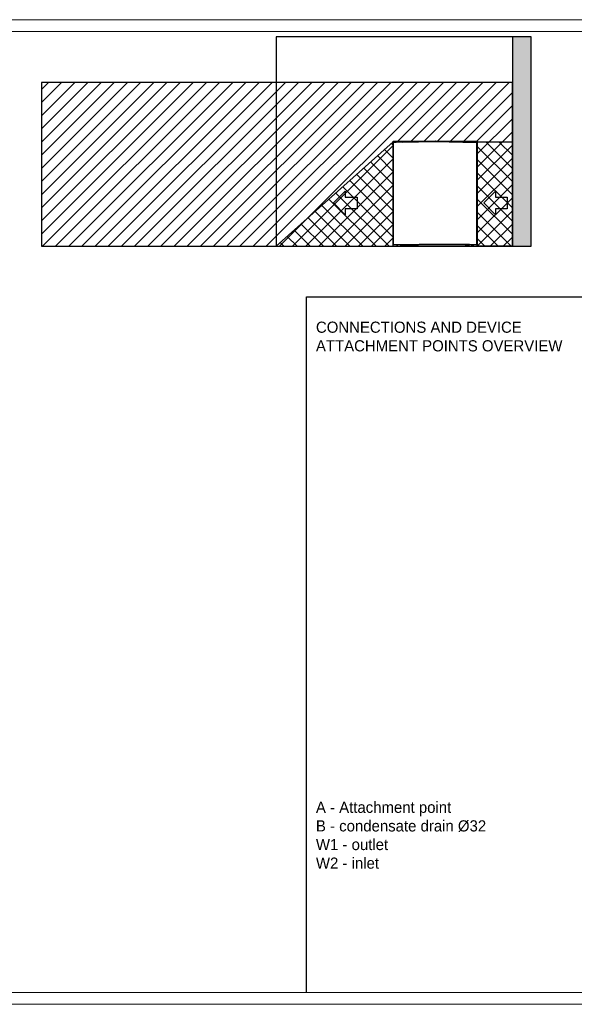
# Model space of a CAD drawing. Header units: millimetres. Extents: x 0 to 39025, y -31299 to 8400.
# Tile 26 of 209: x 9110 to 13839, y -31299 to -22899. Entities that reach past the tile are written whole.
import ezdxf

# ---------------------------------------------------------------- set-up
doc = ezdxf.new("R2010")
doc.units = ezdxf.units.MM
for name, color, linetype in [('ANOTACIJE', 7, 'Continuous'), ('FORMAT', 7, 'Continuous'), ('ODMIKI funkcionalni', 253, 'Continuous'), ('ODMIKI varnostni', 252, 'Continuous'), ('SREDNJICE_IN_TOCKE', 252, 'Continuous')]:
    doc.layers.add(name, color=color, linetype=linetype)
doc.styles.add('SLDTEXTSTYLE0', font='Montserrat-Regular.ttf', dxfattribs={"bigfont": 'bigfont'})

# ---------------------------------------------------------------- blocks, each defined once
blk = doc.blocks.new('PUŠČICA')
at = {"ltscale": 10}
for p, q in [((0, 0), (-50, 50)), ((-50, 50), (-50, 25)), ((-100, 25), (-100, -25)), ((-50, 25), (-100, 25)), ((-50, -50), (0, 0)), ((-100, -25), (-50, -25)), ((-50, -25), (-50, -50))]:
    blk.add_line(p, q, dxfattribs=at)
blk = doc.blocks.new('Adapt 2 S (levo)')
at = {"linetype": 'Continuous'}
for p, q in [((0, 887.7), (0, 885.8)), ((1, 887.7), (0, 887.7)), ((0, 885.7), (0, 16.6)), ((1, 887.7), (1, 886)), ((2.1, 887.6), (1.1, 887.6)), ((1.1, 887.6), (1.1, 886)), ((1.4, 886.3), (1.4, 887.3)), ((1.7, 887.3), (1.4, 887.3)), ((1.7, 886.3), (1.4, 886.3)), ((1.4, 886), (1.7, 886)), ((1.4, 886), (1.8, 886)), ((357.4, 895.1), (1.7, 887.3)), ((1.7, 887.3), (1.7, 886.3)), ((1.7, 886), (1.9, 886)), ((1.7, 886), (1.7, 885.4)), ((357.4, 893.1), (2, 885.3)), ((2, 16.6), (2, 885.3)), ((2.1, 887.3), (2.1, 887.6)), ((2.9, 890.5), (356.5, 898.3)), ((2.9, 888.5), (356.5, 896.2)), ((2.9, 888.5), (2.9, 890.5)), ((2.9, 890.5), (2.9, 889.6)), ((2.9, 888.4), (2.9, 889.4)), ((2.9, 889.4), (2.9, 889.4)), ((2.9, 888.4), (24.4, 888.9)), ((24.4, 888.9), (67.4, 889.8)), ((24.4, 888.9), (24.4, 888.9)), ((67.4, 889.8), (67.4, 889.9)), ((69.2, 889.2), (68.2, 889.1)), ((68.2, 888.8), (68.2, 889.1)), ((69.2, 888.8), (69.2, 889.2)), ((74.2, 889.2), (356.5, 895.4)), ((74.3, 888.9), (74.2, 889.2)), ((356.5, 898.3), (356.5, 896.2)), ((357.5, 898.3), (356.5, 898.3)), ((357.5, 897.3), (356.5, 897.3)), ((356.5, 895.4), (356.5, 896.2)), ((356.5, 895.4), (356.5, 895.1)), ((357.4, 895.1), (357.4, 893.1)), ((357.6, 893.7), (357.4, 893.7)), ((357.4, 893.1), (357.6, 893.1)), ((357.5, 897.3), (357.5, 898.3)), ((357.5, 898.3), (357.5, 897.3)), ((358.5, 898.3), (357.5, 898.3)), ((358.5, 897.3), (357.5, 897.3)), ((357.6, 893.1), (357.6, 895.1)), ((713.3, 887.3), (357.6, 895.1)), ((357.6, 893.1), (713, 885.3)), ((712.1, 890.5), (358.5, 898.3)), ((358.5, 896.2), (358.5, 898.3)), ((358.5, 896.2), (712.1, 888.5)), ((358.5, 896.2), (358.5, 895.4)), ((358.5, 895.4), (640.8, 889.2)), ((358.5, 895.1), (358.5, 895.4)), ((640.8, 889.2), (640.7, 888.9)), ((645.8, 889.2), (646.8, 889.1)), ((645.8, 888.8), (645.8, 889.2)), ((646.8, 888.8), (646.8, 889.1)), ((647.6, 889.8), (647.6, 889.9)), ((690.6, 888.9), (647.6, 889.8)), ((690.6, 888.9), (690.6, 888.9)), ((712.1, 888.4), (690.6, 888.9)), ((712.1, 890.5), (712.1, 888.5)), ((712.1, 890.5), (712.1, 889.6)), ((712.1, 888.4), (712.1, 889.4)), ((712.1, 889.4), (712.1, 889.4)), ((712.9, 887.6), (713.9, 887.6)), ((712.9, 887.6), (712.9, 887.3)), ((713, 16.6), (713, 885.3)), ((713.3, 886), (713.1, 886)), ((713.6, 886), (713.2, 886)), ((713.3, 887.3), (713.3, 886.3)), ((713.3, 887.3), (713.6, 887.3)), ((713.6, 886.3), (713.3, 886.3)), ((713.6, 886), (713.3, 886)), ((713.3, 886), (713.3, 885.4)), ((713.6, 887.3), (713.6, 886.3)), ((713.9, 886), (713.9, 887.6)), ((715, 887.7), (714, 887.7)), ((714, 887.7), (714, 886)), ((715, 887.7), (715, 885.8)), ((715, 16.6), (715, 885.7)), ((2, 16.6), (0, 16.6)), ((2, 16.6), (713, 16.6)), ((2, 15.6), (2, 16.6)), ((2, 15.6), (713, 15.6)), ((2, 15.6), (2.6, 15.6)), ((2.6, 15.6), (58, 15.6)), ((28.2, 2.5), (28.2, 0)), ((39.8, 2.5), (28.2, 2.5)), ((28.2, 0), (39.8, 0)), ((39.8, 0), (39.8, 2.5)), ((39.8, 2.5), (82.6, 2.5)), ((39.8, 0), (82.6, 0)), ((60.8, 15.3), (60.8, 13.3)), ((60.8, 15.3), (62.3, 15.3)), ((60.8, 13.3), (62.3, 13.3)), ((62.3, 15.6), (62.3, 13.3)), ((62.3, 13.3), (214, 13.3)), ((78.4, 6), (78.4, 11)), ((78.7, 11), (78.4, 11)), ((78.4, 6), (80.2, 5)), ((78.7, 13.3), (78.7, 11)), ((82.9, 11), (78.7, 11)), ((81.2, 5), (80, 3.6)), ((80, 3.6), (88.2, 3.6)), ((80.2, 5), (96.2, 5)), ((82.6, 2.5), (82.6, 0)), ((113.2, 2.5), (82.6, 2.5)), ((82.6, 0), (113.2, 0)), ((83.3, 11), (82.9, 11)), ((83.3, 6), (83.3, 11)), ((83.9, 11), (83.3, 11)), ((92.4, 11), (83.9, 11)), ((88.2, 3.6), (96.4, 3.6)), ((93.1, 11), (92.4, 11)), ((93.1, 6), (93.1, 11)), ((93.4, 11), (93.1, 11)), ((97.7, 11), (93.4, 11)), ((96.4, 3.6), (95.1, 5)), ((96.2, 5), (98, 6)), ((97.7, 11), (97.7, 13.3)), ((98, 11), (97.7, 11)), ((98, 6), (98, 11)), ((113.2, 0), (113.2, 2.5)), ((214, 15.6), (214, 13.3)), ((214, 15.3), (257, 15.3)), ((257, 13.3), (214, 13.3)), ((222.4, 15.6), (219.9, 15.6)), ((650.8, 15.6), (222.4, 15.6)), ((257, 13.3), (257, 15.3)), ((257, 15.3), (259, 15.3)), ((259, 13.3), (257, 13.3)), ((259, 15.3), (259, 13.3)), ((612.4, 2.5), (612.4, 0)), ((625.9, 2.5), (612.4, 2.5)), ((612.4, 0), (625.9, 0)), ((625.9, 0), (625.9, 2.5)), ((625.9, 2.5), (665, 2.5)), ((625.9, 0), (665, 0)), ((627.9, 15.6), (627.9, 13.3)), ((646.9, 13.3), (627.9, 13.3)), ((628.1, 6), (628.1, 11)), ((635.6, 11), (628.1, 11)), ((628.7, 5.4), (629.4, 5)), ((628.7, 5.4), (628.7, 5.4)), ((629.2, 3.6), (645.5, 3.6)), ((629.4, 5), (645.4, 5)), ((632.4, 13.3), (632.4, 11)), ((635.6, 11), (635.6, 6)), ((644.9, 11), (635.6, 11)), ((642.4, 11), (642.4, 13.3)), ((644.9, 6), (644.9, 11)), ((646.6, 11), (644.9, 11)), ((645.4, 5), (646, 5.4)), ((646.6, 6), (646.6, 11)), ((646.9, 13.3), (646.9, 15.6)), ((665, 2.5), (665, 0)), ((686.8, 2.5), (665, 2.5)), ((665, 0), (686.8, 0)), ((686.8, 0), (686.8, 2.5)), ((715, 16.6), (713, 16.6)), ((713, 16.6), (713, 15.6))]:
    blk.add_line(p, q, dxfattribs=at)
at = {"linetype": 'Continuous', "flags": 128}
for points in [[(2.9, 890.5), (2.9, 890.5), (2.9, 890.5), (2.9, 890.5), (2.9, 890.5), (2.9, 890.5), (2.9, 890.5), (2.9, 890.5), (2.9, 890.5)], [(2.9, 889.6), (2.9, 889.6), (2.9, 889.6), (2.9, 889.6), (2.9, 889.6), (2.9, 889.6), (2.9, 889.6), (2.9, 889.6), (2.9, 889.6)], [(712.1, 890.5), (712.1, 890.5), (712.1, 890.5), (712.1, 890.5), (712.1, 890.5), (712.1, 890.5), (712.1, 890.5), (712.1, 890.5), (712.1, 890.5)], [(712.1, 889.6), (712.1, 889.6), (712.1, 889.6), (712.1, 889.6), (712.1, 889.6), (712.1, 889.6), (712.1, 889.6), (712.1, 889.6), (712.1, 889.6)], [(1.7, 16.6), (1.8, 16.6), (2, 16.6)], [(713.3, 16.6), (713.2, 16.6), (713, 16.6)]]:
    blk.add_lwpolyline(points, dxfattribs=at)
at = {"linetype": 'Continuous'}
for centre, radius, start, end in [((2.9, 887.7), 2.9, 91.26953, 180), ((2.9, 887.7), 1.9, 91.26953, 180), ((2.9, 887.6), 1.8, 91.25, 180), ((2.9, 887.6), 0.8, 91.25, 180), ((67.4, 889), 0.8, 6.25, 91.25), ((67.4, 889), 1.8, 6.25, 29.25947), ((357.5, 896.5), 1.8, 88.75, 91.25), ((357.5, 896.5), 0.8, 88.75, 91.25), ((647.6, 889), 1.8, 150.74053, 173.75), ((647.6, 889), 0.8, 88.75, 173.75), ((712.1, 887.7), 2.9, 0, 88.73047), ((712.1, 887.7), 1.9, 0, 88.73047), ((712.1, 887.6), 1.8, 0, 88.75), ((712.1, 887.6), 0.8, 0, 88.75), ((2, 17.6), 2, 208.35935, 270), ((60.8, 16), 2.8, 190.28656, 270), ((60.8, 16), 0.8, 218.68219, 270), ((77.9, 5), 2.5, 270, 325.01514), ((98.4, 5), 2.5, 214.98486, 270), ((627.1, 5), 2.5, 270, 325.01514), ((647.6, 5), 2.5, 214.98486, 270), ((713, 17.6), 2, 270, 331.64065)]:
    blk.add_arc(centre, radius, start, end, dxfattribs=at)
for points, knots in [([(1.4, 886), (1.2, 886), (0.9, 886), (0.6, 885.9), (0.4, 885.9), (0.2, 885.8), (0.1, 885.8), (0, 885.7), (0, 885.7), (0.1, 885.7), (0.1, 885.6), (0.4, 885.6), (0.5, 885.5), (0.9, 885.5), (1.1, 885.5), (1.5, 885.4), (1.8, 885.4), (2, 885.3)], [0, 0, 0, 0, 0.125, 0.125, 0.25, 0.25, 0.375, 0.375, 0.5, 0.5, 0.625, 0.625, 0.75, 0.75, 0.875, 0.875, 1, 1, 1, 1]), ([(1.7, 886), (1.5, 886), (1.3, 885.9), (1, 885.8), (1, 885.7), (1, 885.6), (1.2, 885.6), (1.5, 885.5), (1.8, 885.4), (2, 885.3)], [0, 0, 0, 0, 0.25, 0.25, 0.5, 0.5, 0.75, 0.75, 1, 1, 1, 1]), ([(2, 885.3), (2, 885.6), (1.9, 885.9), (1.9, 886.4), (1.9, 886.6), (1.8, 886.9), (1.8, 887.1), (1.7, 887.3), (1.7, 887.3), (1.7, 887.3)], [0, 0, 0, 0, 0.25, 0.25, 0.5, 0.5, 0.75, 0.75, 1, 1, 1, 1]), ([(2, 885.3), (1.9, 885.6), (1.9, 885.9), (1.8, 886.2), (1.8, 886.3), (1.7, 886.3)], [0, 0, 0, 0, 0.5, 0.5, 1, 1, 1, 1]), ([(74.1, 890), (74.2, 890), (74.2, 889.9), (74.2, 889.6), (74.2, 889.4), (74.2, 889.2)], [0, 0, 0, 0, 0.5, 0.5, 1, 1, 1, 1]), ([(640.8, 889.2), (640.8, 889.4), (640.8, 889.6), (640.8, 889.9), (640.8, 890), (640.9, 890)], [0, 0, 0, 0, 0.5, 0.5, 1, 1, 1, 1]), ([(713.3, 887.3), (713.3, 887.3), (713.3, 887.3), (713.2, 887.1), (713.2, 886.9), (713.1, 886.6), (713.1, 886.4), (713.1, 885.9), (713, 885.6), (713, 885.3)], [0, 0, 0, 0, 0.25, 0.25, 0.5, 0.5, 0.75, 0.75, 1, 1, 1, 1]), ([(713.3, 886.3), (713.2, 886.3), (713.2, 886.2), (713.1, 885.9), (713.1, 885.6), (713, 885.3)], [0, 0, 0, 0, 0.5, 0.5, 1, 1, 1, 1]), ([(713, 885.3), (713.2, 885.4), (713.5, 885.4), (713.9, 885.5), (714.1, 885.5), (714.5, 885.5), (714.6, 885.6), (714.9, 885.6), (714.9, 885.7), (715, 885.7), (715, 885.7), (714.9, 885.8), (714.8, 885.8), (714.6, 885.9), (714.4, 885.9), (714.1, 886), (713.8, 886), (713.6, 886)], [0, 0, 0, 0, 0.125, 0.125, 0.25, 0.25, 0.375, 0.375, 0.5, 0.5, 0.625, 0.625, 0.75, 0.75, 0.875, 0.875, 1, 1, 1, 1]), ([(713, 885.3), (713.2, 885.4), (713.5, 885.5), (713.8, 885.6), (714, 885.6), (714, 885.7), (714, 885.8), (713.7, 885.9), (713.5, 886), (713.3, 886)], [0, 0, 0, 0, 0.25, 0.25, 0.5, 0.5, 0.75, 0.75, 1, 1, 1, 1]), ([(78.4, 6), (78.8, 5.8), (79.2, 5.6), (80, 5.4), (80.4, 5.3), (81, 5.3), (81.2, 5.3), (81.6, 5.4), (81.8, 5.4), (82.5, 5.6), (82.9, 5.8), (83.3, 6)], [0, 0, 0, 0, 0.25, 0.25, 0.5, 0.5, 0.625, 0.625, 0.75, 0.75, 1, 1, 1, 1]), ([(83.3, 6), (84.1, 5.8), (84.9, 5.6), (86.5, 5.4), (87.3, 5.3), (88.6, 5.3), (89, 5.3), (89.8, 5.4), (90.2, 5.4), (91.5, 5.6), (92.3, 5.8), (93.1, 6)], [0, 0, 0, 0, 0.25, 0.25, 0.5, 0.5, 0.625, 0.625, 0.75, 0.75, 1, 1, 1, 1]), ([(93.1, 6), (93.5, 5.8), (93.9, 5.6), (94.7, 5.4), (95.1, 5.3), (95.7, 5.3), (95.9, 5.3), (96.4, 5.4), (96.6, 5.4), (97.2, 5.6), (97.6, 5.8), (98, 6)], [0, 0, 0, 0, 0.25, 0.25, 0.5, 0.5, 0.625, 0.625, 0.75, 0.75, 1, 1, 1, 1]), ([(628.7, 5.4), (628.7, 5.4), (628.5, 5.5), (628.3, 5.8), (628.1, 6)], [0, 0, 0, 0, 0.327665, 1, 1, 1, 1]), ([(628.1, 6), (628.7, 5.8), (629.4, 5.6), (630.6, 5.4), (631.2, 5.3), (632.2, 5.3), (632.5, 5.3), (633.2, 5.4), (633.5, 5.4), (634.4, 5.6), (635, 5.8), (635.6, 6)], [0, 0, 0, 0, 0.25, 0.25, 0.5, 0.5, 0.625, 0.625, 0.75, 0.75, 1, 1, 1, 1]), ([(630.4, 5), (630.3, 4.9), (629.8, 4.5), (629.5, 3.9), (629.2, 3.6)], [0, 0, 0, 0, 0.359963, 1, 1, 1, 1]), ([(635.6, 6), (636.4, 5.8), (637.2, 5.6), (638.7, 5.4), (639.5, 5.3), (640.6, 5.3), (641, 5.3), (641.8, 5.4), (642.2, 5.4), (643.4, 5.6), (644.1, 5.8), (644.9, 6)], [0, 0, 0, 0, 0.25, 0.25, 0.5, 0.5, 0.625, 0.625, 0.75, 0.75, 1, 1, 1, 1]), ([(645.5, 3.6), (645.4, 3.8), (645, 4.3), (644.6, 4.7), (644.3, 5)], [0, 0, 0, 0, 0.3073774, 1, 1, 1, 1]), ([(644.9, 6), (645, 5.8), (645.2, 5.6), (645.4, 5.4), (645.6, 5.3), (645.8, 5.3), (645.9, 5.3), (646, 5.4), (646.1, 5.4), (646.3, 5.6), (646.4, 5.8), (646.6, 6)], [0, 0, 0, 0, 0.25, 0.25, 0.5, 0.5, 0.625, 0.625, 0.75, 0.75, 1, 1, 1, 1])]:
    blk.add_open_spline(points, degree=3, knots=knots, dxfattribs=at)

msp = doc.modelspace()

# ---------------------------------------------------------------- hatches: boundary and pattern name
at = {"layer": 'ODMIKI funkcionalni'}
h = msp.add_hatch(dxfattribs=at)
h.set_pattern_fill('ANSI31', color=256, scale=25)
h.set_pattern_definition([(45, (894.91, -33915.06), (-56.1266, 56.1266), [])])
h.paths.add_polyline_path([(13010.8, -23933.8), (13010.8, -24832.1), (13310.8, -24832.1), (13310.8, -23433.8), (9295.8, -23433.8), (9295.8, -24832.1), (12295.8, -24832.1), (12295.8, -23933.8)])
at = {"layer": 'ODMIKI varnostni'}
h = msp.add_hatch(dxfattribs=at)
h.set_pattern_fill('ANSI31', color=256, scale=25, angle=90)
h.set_pattern_definition([(135, (8167.03, -33086.225), (-56.1266, -56.1266), [])])
h.paths.add_polyline_path([(12295.8, -24832.1), (12295.8, -23941.5), (11295.8, -24832.1)])
h = msp.add_hatch(dxfattribs=at)
h.set_pattern_fill('ANSI31', color=256, scale=25, angle=90)
h.set_pattern_definition([(135, (0, -18265.62), (-56.1266, -56.1266), [])])
h.paths.add_polyline_path([(13010.8, -23941.5), (13310.8, -23941.5), (13310.8, -24832.1), (13010.8, -24832.1)])
at = {"layer": 'SREDNJICE_IN_TOCKE'}
h = msp.add_hatch(color=256, dxfattribs=at)
h.dxf.hatch_style = 1
h.paths.add_polyline_path([(13470.3, -23045.8), (13470.3, -24832.1), (13310.8, -24832.1), (13310.8, -23045.8)])

# ---------------------------------------------------------------- linework, layer by layer
at = {"layer": 'FORMAT', "color": 7, "linetype": 'Continuous', "lineweight": 18, "ltscale": 27}
for p, q in [((0, -22898.9), (18568, -22898.9)), ((500, -22998.9), (18468, -22998.9)), ((500, -31198.9), (18468, -31198.9)), ((0, -31298.9), (18568, -31298.9))]:
    msp.add_line(p, q, dxfattribs=at)
at = {"layer": 'FORMAT', "ltscale": 27}
for p, q in [((11556.6, -31198.9), (11556.6, -25263.9)), ((11556.6, -25263.9), (18468, -25263.9))]:
    msp.add_line(p, q, dxfattribs=at)
at = {"layer": 'ODMIKI funkcionalni'}
msp.add_lwpolyline([(13010.8, -23933.8), (13010.8, -24832.1), (13310.8, -24832.1), (13310.8, -23433.8), (9295.8, -23433.8), (9295.8, -24832.1), (12295.8, -24832.1), (12295.8, -23933.8)], close=True, dxfattribs=at)
at = {"layer": 'ODMIKI varnostni'}
for points in [[(12295.8, -24832.1), (12295.8, -23941.5), (11295.8, -24832.1)], [(13010.8, -23941.5), (13310.8, -23941.5), (13310.8, -24832.1), (13010.8, -24832.1)]]:
    msp.add_lwpolyline(points, close=True, dxfattribs=at)
at = {"layer": 'SREDNJICE_IN_TOCKE'}
for points in [[(13470.3, -23045.8), (11295.8, -23045.8), (11295.8, -24832.1), (13470.3, -24832.1)], [(13470.3, -24832.1), (13470.3, -23045.8), (13310.8, -23045.8), (13310.8, -24832.1)]]:
    msp.add_lwpolyline(points, close=True, dxfattribs=at)

# ---------------------------------------------------------------- block references
at = {"color": 1}
msp.add_blockref('Adapt 2 S (levo)', (12295.8, -24832.1), dxfattribs=at)
at = {"layer": 'ANOTACIJE', "xscale": -2, "yscale": 2, "zscale": 2}
for p in [(11786.6, -24462.7), (13066.4, -24462.7)]:
    msp.add_blockref('PUŠČICA', p, dxfattribs=at)

# ---------------------------------------------------------------- texts
at = {"layer": 'ANOTACIJE', "color": 0, "insert": (11636.1, -25474.7), "char_height": 95.25, "attachment_point": 1, "style": 'SLDTEXTSTYLE0'}
msp.add_mtext('CONNECTIONS AND DEVICE \\PATTACHMENT POINTS OVERVIEW', dxfattribs=at)
at = {"layer": 'ANOTACIJE', "color": 7, "insert": (11636, -29856.8), "char_height": 95.25, "attachment_point": 4, "style": 'SLDTEXTSTYLE0'}
msp.add_mtext('A - Attachment point\\PB - condensate drain %%C32\\PW1 - outlet\\PW2 - inlet', dxfattribs=at)

doc.saveas('drawing.dxf')
